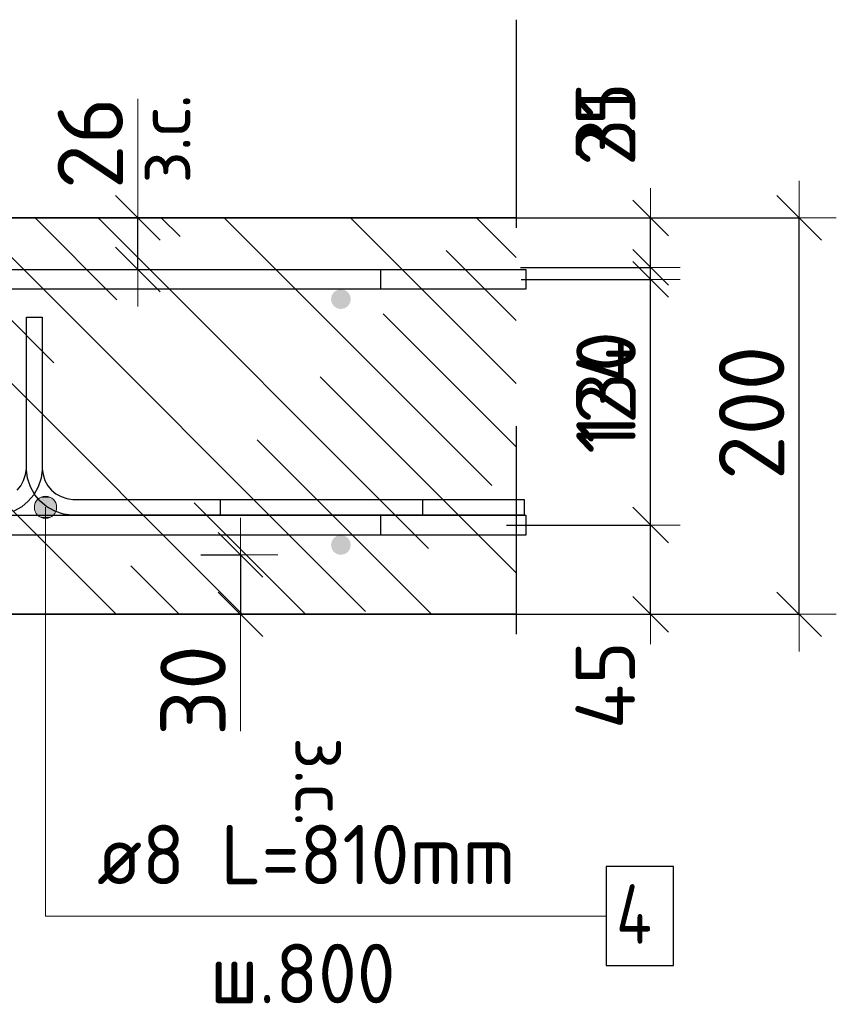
# Model space of a CAD drawing. Header units: metres. Extents: x -38 to 93, y -15 to 21.
# Tile 140 of 152: x 72.505 to 72.918, y 8.135 to 8.632. Entities that reach past the tile are written whole.
import ezdxf

# ---------------------------------------------------------------- set-up
doc = ezdxf.new("R2010")
doc.units = ezdxf.units.M
doc.header["$PDMODE"] = 65
doc.linetypes.add('______4', pattern=[0.135, 0.105, -0.03])
for name, color, linetype, lineweight in [('XR$4$Арм. стержнями верхней зоны', 180, 'Continuous', 35), ('XR$4$Арм. стержнями нижней зоны', 180, 'Continuous', 35), ('XR$4$Арм.стержн. Арматура края', 96, 'Continuous', 35), ('XR$4$Размерная линия (1)', 7, 'Continuous', 13), ('XR$4$Размерная линия_ общее', 7, 'Continuous', 13), ('XR$6$Арм. стержнями верхней зоны', 180, 'Continuous', 35), ('XR$6$Арм. стержнями нижней зоны', 180, 'Continuous', 35), ('XR$6$Арм.стержн. Арматура края', 96, 'Continuous', 35), ('XR$6$Размерная линия (1)', 7, 'Continuous', 13), ('XR$6$Размерная линия_ общее', 7, 'Continuous', 13)]:
    doc.layers.add(name, color=color, linetype=linetype, lineweight=lineweight)
doc.layers.add('XR$4$Арм.стержн. Фиксатор', color=7, linetype='Continuous', lineweight=35, true_color=0x501e0f)
doc.layers.add('XR$6$Арм.стержн. Фиксатор', color=7, linetype='Continuous', lineweight=35, true_color=0x501e0f)
doc.styles.add('ISOCPEUR', font='txt')
doc.dimstyles.new('DIMSTYLE_11', dxfattribs={"dimtxt": 0.03, "dimasz": 0.03, "dimexe": 0, "dimexo": 0, "dimgap": 0.015, "dimtad": 2, "dimdec": 0, "dimlfac": 1000, "dimrnd": 1, "dimzin": 12, "dimdsep": 46, "dimtxsty": 'ISOCPEUR', "dimblk1": 'ALL_ML_STRICH', "dimblk2": 'ALL_ML_STRICH', "dimsah": 1, "dimcen": 0, "dimclrd": 7, "dimclre": 256, "dimclrt": 7, "dimadec": 0, "dimazin": 0, "dimtfac": 1, "dimtdec": 0, "dimtix": 1, "dimtmove": 2, "dimatfit": 3, "dimfxl": 0, "dimtvp": 1.2, "dimtzin": 0, "dimlwd": 0, "dimlwe": -3, "dimarcsym": 0})
doc.dimstyles.new('DIMSTYLE_12', dxfattribs={"dimtxt": 0.03, "dimasz": 0.03, "dimexe": 0, "dimexo": 0, "dimgap": 0.015, "dimtad": 2, "dimdec": 0, "dimlfac": 1000, "dimrnd": 1, "dimzin": 12, "dimdsep": 46, "dimtxsty": 'ISOCPEUR', "dimblk1": 'ALL_ML_STRICH', "dimblk2": 'ALL_ML_STRICH', "dimsah": 1, "dimcen": 0, "dimclrd": 7, "dimclre": 256, "dimclrt": 7, "dimadec": 0, "dimazin": 0, "dimtfac": 1, "dimtdec": 0, "dimtix": 1, "dimtmove": 2, "dimatfit": 3, "dimfxl": 0, "dimtzin": 0, "dimlwd": 0, "dimlwe": -3, "dimarcsym": 0})
doc.dimstyles.new('DIMSTYLE_18', dxfattribs={"dimtxt": 0.033, "dimasz": 0.0375, "dimexe": 0, "dimexo": 0, "dimgap": 0.0165, "dimtad": 2, "dimdec": 0, "dimlfac": 1000, "dimrnd": 1, "dimzin": 12, "dimdsep": 46, "dimtxsty": 'ISOCPEUR', "dimblk1": 'ALL_ML_STRICH', "dimblk2": 'ALL_ML_STRICH', "dimsah": 1, "dimcen": 0, "dimclrd": 7, "dimclre": 256, "dimclrt": 7, "dimadec": 0, "dimazin": 0, "dimtfac": 1, "dimtdec": 0, "dimtix": 1, "dimtmove": 2, "dimatfit": 3, "dimfxl": 0, "dimtvp": 1.2, "dimtzin": 0, "dimlwd": 0, "dimlwe": -3, "dimarcsym": 0})
doc.dimstyles.new('DIMSTYLE_8', dxfattribs={"dimtxt": 0.033, "dimasz": 0.0375, "dimexe": 0, "dimexo": 0, "dimgap": 0.0165, "dimtad": 2, "dimdec": 0, "dimlfac": 1000, "dimrnd": 1, "dimzin": 12, "dimdsep": 46, "dimtxsty": 'ISOCPEUR', "dimblk1": 'ALL_ML_STRICH', "dimblk2": 'ALL_ML_STRICH', "dimsah": 1, "dimcen": 0, "dimclrd": 7, "dimclre": 256, "dimclrt": 7, "dimadec": 0, "dimazin": 0, "dimtfac": 1, "dimtdec": 0, "dimtix": 1, "dimtmove": 2, "dimatfit": 3, "dimfxl": 0, "dimtzin": 0, "dimlwd": 0, "dimlwe": -3, "dimarcsym": 0})
pattern_1 = [(135, (0, 0), (-0.031819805, -0.031819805), [0.4, -0.05, 0, -0.05]), (135, (-0.01591, -0.01591), (-0.031819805, -0.031819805), [0.8, -0.1, 0.1, -0.1])]

# ---------------------------------------------------------------- blocks, each defined once
blk = doc.blocks.new('ALL_ML_STRICH')
at = {"color": 0, "linetype": 'ByBlock', "lineweight": -2}
for p, q in [((0, -0.5), (0, 0.5)), ((-0.3, -0.3), (0.3, 0.3)), ((-1, 0), (0.5, 0))]:
    blk.add_line(p, q, dxfattribs=at)
blk = doc.blocks.new('*D158')
at = {"layer": 'DEFPOINTS', "color": 7, "linetype": 'Continuous', "lineweight": 13, "transparency": 33554687}
for p in [(72.7273, 8.53188), (72.7273, 8.33188), (72.89884, 8.33188)]:
    blk.add_point(p, dxfattribs=at)
at = {"layer": 'XR$4$Размерная линия_ общее', "color": 253, "linetype": 'Continuous', "lineweight": -2, "true_color": 0xa0a0a0, "transparency": 33554687}
for p, q in [((72.7473, 8.53188), (72.89884, 8.53188)), ((72.7473, 8.33188), (72.89884, 8.33188))]:
    blk.add_line(p, q, dxfattribs=at)
at = {"layer": 'XR$4$Размерная линия_ общее', "color": 7, "linetype": 'Continuous', "lineweight": -2, "transparency": 33554687}
blk.add_line((72.89884, 8.33188), (72.89884, 8.53188), dxfattribs=at)
at = {"layer": 'XR$4$Размерная линия_ общее', "color": 7, "linetype": 'Continuous', "lineweight": 13, "transparency": 33554687, "xscale": 0.0375, "yscale": 0.0375, "zscale": 0.0375}
for p, rotation in [((72.89884, 8.53188), 90), ((72.89884, 8.33188), 270)]:
    blk.add_blockref('ALL_ML_STRICH', p, dxfattribs=dict(at, rotation=rotation))
at = {"layer": 'XR$4$Размерная линия_ общее', "color": 7, "linetype": 'Continuous', "lineweight": 13, "transparency": 33554687, "insert": (72.87484, 8.43353), "char_height": 0.033, "width": 0.099, "attachment_point": 5, "rotation": 90, "style": 'ISOCPEUR'}
blk.add_mtext('\\A1;{200}', dxfattribs=at)
blk = doc.blocks.new('*D159')
at = {"layer": 'DEFPOINTS', "color": 7, "linetype": 'Continuous', "lineweight": 13, "transparency": 33554687}
for p in [(72.5769, 8.36188), (72.61689, 8.36188), (72.5769, 8.33188)]:
    blk.add_point(p, dxfattribs=at)
at = {"layer": 'XR$4$Размерная линия_ общее', "color": 253, "linetype": 'Continuous', "lineweight": -2, "true_color": 0xa0a0a0, "transparency": 33554687}
for p, q in [((72.5969, 8.36188), (72.61689, 8.36188)), ((72.5969, 8.33188), (72.61689, 8.33188))]:
    blk.add_line(p, q, dxfattribs=at)
at = {"layer": 'XR$4$Размерная линия_ общее', "color": 7, "linetype": 'Continuous', "lineweight": -2, "transparency": 33554687}
blk.add_line((72.61689, 8.36188), (72.61689, 8.33188), dxfattribs=at)
at = {"layer": 'XR$4$Размерная линия_ общее', "color": 7, "linetype": 'Continuous', "lineweight": 13, "transparency": 33554687, "xscale": 0.0375, "yscale": 0.0375, "zscale": 0.0375}
for p, rotation in [((72.61689, 8.36188), 90), ((72.61689, 8.33188), 270)]:
    blk.add_blockref('ALL_ML_STRICH', p, dxfattribs=dict(at, rotation=rotation))
at = {"layer": 'XR$4$Размерная линия_ общее', "color": 7, "linetype": 'Continuous', "lineweight": 13, "transparency": 33554687, "insert": (72.59289, 8.29345), "char_height": 0.033, "width": 0.066, "attachment_point": 5, "rotation": 90, "style": 'ISOCPEUR'}
blk.add_mtext('\\A1;{30}', dxfattribs=at)
at = {"layer": 'XR$4$Размерная линия_ общее', "color": 7, "linetype": 'Continuous', "lineweight": 13, "transparency": 33554687, "insert": (72.67143, 8.26997), "char_height": 0.027, "width": 0.00135, "attachment_point": 1, "rotation": 270, "line_spacing_factor": 0.60241, "style": 'ISOCPEUR'}
blk.add_mtext('з.с.', dxfattribs=at)
blk = doc.blocks.new('*D313')
at = {"layer": 'DEFPOINTS', "color": 7, "linetype": 'Continuous', "lineweight": 13, "transparency": 33554687}
for p in [(72.52503, 8.53188), (72.52503, 8.50588), (72.56502, 8.50588)]:
    blk.add_point(p, dxfattribs=at)
at = {"layer": 'XR$4$Размерная линия_ общее', "color": 253, "linetype": 'Continuous', "lineweight": -2, "true_color": 0xa0a0a0, "transparency": 33554687}
for p, q in [((72.54503, 8.53188), (72.56502, 8.53188)), ((72.54503, 8.50588), (72.56502, 8.50588))]:
    blk.add_line(p, q, dxfattribs=at)
at = {"layer": 'XR$4$Размерная линия_ общее', "color": 7, "linetype": 'Continuous', "lineweight": -2, "transparency": 33554687}
blk.add_line((72.56502, 8.50588), (72.56502, 8.53188), dxfattribs=at)
at = {"layer": 'XR$4$Размерная линия_ общее', "color": 7, "linetype": 'Continuous', "lineweight": 13, "transparency": 33554687, "xscale": 0.0375, "yscale": 0.0375, "zscale": 0.0375}
for p, rotation in [((72.56502, 8.53188), 90), ((72.56502, 8.50588), 270)]:
    blk.add_blockref('ALL_ML_STRICH', p, dxfattribs=dict(at, rotation=rotation))
at = {"layer": 'XR$4$Размерная линия_ общее', "color": 7, "linetype": 'Continuous', "lineweight": 13, "transparency": 33554687, "insert": (72.56456, 8.54924), "char_height": 0.027, "width": 0.00135, "attachment_point": 1, "rotation": 90, "line_spacing_factor": 0.60241, "style": 'ISOCPEUR'}
blk.add_mtext('з.с.', dxfattribs=at)
at = {"layer": 'XR$4$Размерная линия_ общее', "color": 7, "linetype": 'Continuous', "lineweight": 13, "transparency": 33554687, "insert": (72.54102, 8.5696), "char_height": 0.033, "width": 0.066, "attachment_point": 5, "rotation": 90, "style": 'ISOCPEUR'}
blk.add_mtext('\\A1;{26}', dxfattribs=at)
blk = doc.blocks.new('*D366')
at = {"layer": 'DEFPOINTS', "color": 7, "linetype": 'Continuous', "lineweight": 13, "transparency": 33554687}
for p in [(72.73118, 8.37688), (72.74403, 8.33188), (72.82384, 8.33188)]:
    blk.add_point(p, dxfattribs=at)
at = {"layer": 'XR$4$Размерная линия (1)', "color": 9, "linetype": 'Continuous', "lineweight": -2, "true_color": 0xc7c7c7, "transparency": 33554687}
for p, q in [((72.75118, 8.37688), (72.82384, 8.37688)), ((72.76403, 8.33188), (72.82384, 8.33188))]:
    blk.add_line(p, q, dxfattribs=at)
at = {"layer": 'XR$4$Размерная линия (1)', "color": 7, "linetype": 'Continuous', "lineweight": -2, "transparency": 33554687}
blk.add_line((72.82384, 8.33188), (72.82384, 8.37688), dxfattribs=at)
at = {"layer": 'XR$4$Размерная линия (1)', "color": 7, "linetype": 'Continuous', "lineweight": 13, "transparency": 33554687, "xscale": 0.03, "yscale": 0.03, "zscale": 0.03}
for p, rotation in [((72.82384, 8.37688), 90), ((72.82384, 8.33188), 270)]:
    blk.add_blockref('ALL_ML_STRICH', p, dxfattribs=dict(at, rotation=rotation))
at = {"layer": 'XR$4$Размерная линия (1)', "color": 7, "linetype": 'Continuous', "lineweight": 13, "transparency": 33554687, "insert": (72.80098, 8.29614), "char_height": 0.03, "width": 0.06, "attachment_point": 5, "rotation": 90, "style": 'ISOCPEUR'}
blk.add_mtext('\\A1;{45}', dxfattribs=at)
blk = doc.blocks.new('*D367')
at = {"layer": 'DEFPOINTS', "color": 7, "linetype": 'Continuous', "lineweight": 13, "transparency": 33554687}
for p in [(72.7385, 8.50088), (72.73118, 8.37688), (72.82384, 8.37688)]:
    blk.add_point(p, dxfattribs=at)
at = {"layer": 'XR$4$Размерная линия (1)', "color": 9, "linetype": 'Continuous', "lineweight": -2, "true_color": 0xc7c7c7, "transparency": 33554687}
for p, q in [((72.7585, 8.50088), (72.82384, 8.50088)), ((72.75118, 8.37688), (72.82384, 8.37688))]:
    blk.add_line(p, q, dxfattribs=at)
at = {"layer": 'XR$4$Размерная линия (1)', "color": 7, "linetype": 'Continuous', "lineweight": -2, "transparency": 33554687}
blk.add_line((72.82384, 8.37688), (72.82384, 8.50088), dxfattribs=at)
at = {"layer": 'XR$4$Размерная линия (1)', "color": 7, "linetype": 'Continuous', "lineweight": 13, "transparency": 33554687, "xscale": 0.03, "yscale": 0.03, "zscale": 0.03}
for p, rotation in [((72.82384, 8.50088), 90), ((72.82384, 8.37688), 270)]:
    blk.add_blockref('ALL_ML_STRICH', p, dxfattribs=dict(at, rotation=rotation))
at = {"layer": 'XR$4$Размерная линия (1)', "color": 7, "linetype": 'Continuous', "lineweight": 13, "transparency": 33554687, "insert": (72.80134, 8.44188), "char_height": 0.03, "width": 0.09, "attachment_point": 5, "rotation": 90, "style": 'ISOCPEUR'}
blk.add_mtext('\\A1;{124}', dxfattribs=at)
blk = doc.blocks.new('*D368')
at = {"layer": 'DEFPOINTS', "color": 7, "linetype": 'Continuous', "lineweight": 13, "transparency": 33554687}
for p in [(72.72034, 8.53188), (72.7385, 8.50088), (72.82384, 8.50088)]:
    blk.add_point(p, dxfattribs=at)
at = {"layer": 'XR$4$Размерная линия (1)', "color": 9, "linetype": 'Continuous', "lineweight": -2, "true_color": 0xc7c7c7, "transparency": 33554687}
for p, q in [((72.74034, 8.53188), (72.82384, 8.53188)), ((72.7585, 8.50088), (72.82384, 8.50088))]:
    blk.add_line(p, q, dxfattribs=at)
at = {"layer": 'XR$4$Размерная линия (1)', "color": 7, "linetype": 'Continuous', "lineweight": -2, "transparency": 33554687}
blk.add_line((72.82384, 8.50088), (72.82384, 8.53188), dxfattribs=at)
at = {"layer": 'XR$4$Размерная линия (1)', "color": 7, "linetype": 'Continuous', "lineweight": 13, "transparency": 33554687, "xscale": 0.03, "yscale": 0.03, "zscale": 0.03}
for p, rotation in [((72.82384, 8.53188), 90), ((72.82384, 8.50088), 270)]:
    blk.add_blockref('ALL_ML_STRICH', p, dxfattribs=dict(at, rotation=rotation))
at = {"layer": 'XR$4$Размерная линия (1)', "color": 7, "linetype": 'Continuous', "lineweight": 13, "transparency": 33554687, "insert": (72.8011, 8.57917), "char_height": 0.03, "width": 0.06, "attachment_point": 5, "rotation": 90, "style": 'ISOCPEUR'}
blk.add_mtext('\\A1;{31}', dxfattribs=at)
blk = doc.blocks.new('*D750')
at = {"layer": 'DEFPOINTS', "color": 7, "linetype": 'Continuous', "lineweight": 13, "transparency": 33554687}
for p in [(72.7273, 8.53188), (72.7273, 8.33188), (72.89884, 8.33188)]:
    blk.add_point(p, dxfattribs=at)
at = {"layer": 'XR$6$Размерная линия_ общее', "color": 253, "linetype": 'Continuous', "lineweight": -2, "true_color": 0xa0a0a0, "transparency": 33554687}
for p, q in [((72.7473, 8.53188), (72.89884, 8.53188)), ((72.7473, 8.33188), (72.89884, 8.33188))]:
    blk.add_line(p, q, dxfattribs=at)
at = {"layer": 'XR$6$Размерная линия_ общее', "color": 7, "linetype": 'Continuous', "lineweight": -2, "transparency": 33554687}
blk.add_line((72.89884, 8.33188), (72.89884, 8.53188), dxfattribs=at)
at = {"layer": 'XR$6$Размерная линия_ общее', "color": 7, "linetype": 'Continuous', "lineweight": 13, "transparency": 33554687, "xscale": 0.0375, "yscale": 0.0375, "zscale": 0.0375}
for p, rotation in [((72.89884, 8.53188), 90), ((72.89884, 8.33188), 270)]:
    blk.add_blockref('ALL_ML_STRICH', p, dxfattribs=dict(at, rotation=rotation))
at = {"layer": 'XR$6$Размерная линия_ общее', "color": 7, "linetype": 'Continuous', "lineweight": 13, "transparency": 33554687, "insert": (72.87484, 8.43353), "char_height": 0.033, "width": 0.099, "attachment_point": 5, "rotation": 90, "style": 'ISOCPEUR'}
blk.add_mtext('\\A1;{200}', dxfattribs=at)
blk = doc.blocks.new('*D751')
at = {"layer": 'DEFPOINTS', "color": 7, "linetype": 'Continuous', "lineweight": 13, "transparency": 33554687}
for p in [(72.5769, 8.36188), (72.61689, 8.36188), (72.5769, 8.33188)]:
    blk.add_point(p, dxfattribs=at)
at = {"layer": 'XR$6$Размерная линия_ общее', "color": 253, "linetype": 'Continuous', "lineweight": -2, "true_color": 0xa0a0a0, "transparency": 33554687}
for p, q in [((72.5969, 8.36188), (72.61689, 8.36188)), ((72.5969, 8.33188), (72.61689, 8.33188))]:
    blk.add_line(p, q, dxfattribs=at)
at = {"layer": 'XR$6$Размерная линия_ общее', "color": 7, "linetype": 'Continuous', "lineweight": -2, "transparency": 33554687}
blk.add_line((72.61689, 8.36188), (72.61689, 8.33188), dxfattribs=at)
at = {"layer": 'XR$6$Размерная линия_ общее', "color": 7, "linetype": 'Continuous', "lineweight": 13, "transparency": 33554687, "xscale": 0.0375, "yscale": 0.0375, "zscale": 0.0375}
for p, rotation in [((72.61689, 8.36188), 90), ((72.61689, 8.33188), 270)]:
    blk.add_blockref('ALL_ML_STRICH', p, dxfattribs=dict(at, rotation=rotation))
at = {"layer": 'XR$6$Размерная линия_ общее', "color": 7, "linetype": 'Continuous', "lineweight": 13, "transparency": 33554687, "insert": (72.59289, 8.29345), "char_height": 0.033, "width": 0.066, "attachment_point": 5, "rotation": 90, "style": 'ISOCPEUR'}
blk.add_mtext('\\A1;{30}', dxfattribs=at)
at = {"layer": 'XR$6$Размерная линия_ общее', "color": 7, "linetype": 'Continuous', "lineweight": 13, "transparency": 33554687, "insert": (72.67143, 8.26997), "char_height": 0.027, "width": 0.00135, "attachment_point": 1, "rotation": 270, "line_spacing_factor": 0.60241, "style": 'ISOCPEUR'}
blk.add_mtext('з.с.', dxfattribs=at)
blk = doc.blocks.new('*D752')
at = {"layer": 'DEFPOINTS', "color": 7, "linetype": 'Continuous', "lineweight": 13, "transparency": 33554687}
for p in [(72.73118, 8.37688), (72.74403, 8.33188), (72.82384, 8.33188)]:
    blk.add_point(p, dxfattribs=at)
at = {"layer": 'XR$6$Размерная линия (1)', "color": 9, "linetype": 'Continuous', "lineweight": -2, "true_color": 0xc7c7c7, "transparency": 33554687}
for p, q in [((72.75118, 8.37688), (72.82384, 8.37688)), ((72.76403, 8.33188), (72.82384, 8.33188))]:
    blk.add_line(p, q, dxfattribs=at)
at = {"layer": 'XR$6$Размерная линия (1)', "color": 7, "linetype": 'Continuous', "lineweight": -2, "transparency": 33554687}
blk.add_line((72.82384, 8.33188), (72.82384, 8.37688), dxfattribs=at)
at = {"layer": 'XR$6$Размерная линия (1)', "color": 7, "linetype": 'Continuous', "lineweight": 13, "transparency": 33554687, "xscale": 0.03, "yscale": 0.03, "zscale": 0.03}
for p, rotation in [((72.82384, 8.37688), 90), ((72.82384, 8.33188), 270)]:
    blk.add_blockref('ALL_ML_STRICH', p, dxfattribs=dict(at, rotation=rotation))
at = {"layer": 'XR$6$Размерная линия (1)', "color": 7, "linetype": 'Continuous', "lineweight": 13, "transparency": 33554687, "insert": (72.80098, 8.29614), "char_height": 0.03, "width": 0.06, "attachment_point": 5, "rotation": 90, "style": 'ISOCPEUR'}
blk.add_mtext('\\A1;{45}', dxfattribs=at)
blk = doc.blocks.new('*D753')
at = {"layer": 'DEFPOINTS', "color": 7, "linetype": 'Continuous', "lineweight": 13, "transparency": 33554687}
for p in [(72.73821, 8.50688), (72.73118, 8.37688), (72.82384, 8.37688)]:
    blk.add_point(p, dxfattribs=at)
at = {"layer": 'XR$6$Размерная линия (1)', "color": 9, "linetype": 'Continuous', "lineweight": -2, "true_color": 0xc7c7c7, "transparency": 33554687}
for p, q in [((72.75821, 8.50688), (72.82384, 8.50688)), ((72.75118, 8.37688), (72.82384, 8.37688))]:
    blk.add_line(p, q, dxfattribs=at)
at = {"layer": 'XR$6$Размерная линия (1)', "color": 7, "linetype": 'Continuous', "lineweight": -2, "transparency": 33554687}
blk.add_line((72.82384, 8.37688), (72.82384, 8.50688), dxfattribs=at)
at = {"layer": 'XR$6$Размерная линия (1)', "color": 7, "linetype": 'Continuous', "lineweight": 13, "transparency": 33554687, "xscale": 0.03, "yscale": 0.03, "zscale": 0.03}
for p, rotation in [((72.82384, 8.50688), 90), ((72.82384, 8.37688), 270)]:
    blk.add_blockref('ALL_ML_STRICH', p, dxfattribs=dict(at, rotation=rotation))
at = {"layer": 'XR$6$Размерная линия (1)', "color": 7, "linetype": 'Continuous', "lineweight": 13, "transparency": 33554687, "insert": (72.80134, 8.44638), "char_height": 0.03, "width": 0.09, "attachment_point": 5, "rotation": 90, "style": 'ISOCPEUR'}
blk.add_mtext('\\A1;{130}', dxfattribs=at)
blk = doc.blocks.new('*D754')
at = {"layer": 'DEFPOINTS', "color": 7, "linetype": 'Continuous', "lineweight": 13, "transparency": 33554687}
for p in [(72.72034, 8.53188), (72.73821, 8.50688), (72.82384, 8.50688)]:
    blk.add_point(p, dxfattribs=at)
at = {"layer": 'XR$6$Размерная линия (1)', "color": 9, "linetype": 'Continuous', "lineweight": -2, "true_color": 0xc7c7c7, "transparency": 33554687}
for p, q in [((72.74034, 8.53188), (72.82384, 8.53188)), ((72.75821, 8.50688), (72.82384, 8.50688))]:
    blk.add_line(p, q, dxfattribs=at)
at = {"layer": 'XR$6$Размерная линия (1)', "color": 7, "linetype": 'Continuous', "lineweight": -2, "transparency": 33554687}
blk.add_line((72.82384, 8.50688), (72.82384, 8.53188), dxfattribs=at)
at = {"layer": 'XR$6$Размерная линия (1)', "color": 7, "linetype": 'Continuous', "lineweight": 13, "transparency": 33554687, "xscale": 0.03, "yscale": 0.03, "zscale": 0.03}
for p, rotation in [((72.82384, 8.53188), 90), ((72.82384, 8.50688), 270)]:
    blk.add_blockref('ALL_ML_STRICH', p, dxfattribs=dict(at, rotation=rotation))
at = {"layer": 'XR$6$Размерная линия (1)', "color": 7, "linetype": 'Continuous', "lineweight": 13, "transparency": 33554687, "insert": (72.8011, 8.57917), "char_height": 0.03, "width": 0.06, "attachment_point": 5, "rotation": 90, "style": 'ISOCPEUR'}
blk.add_mtext('\\A1;{25}', dxfattribs=at)
blk = doc.blocks.new('*D867')
at = {"layer": 'DEFPOINTS', "color": 7, "linetype": 'Continuous', "lineweight": 13, "transparency": 33554687}
for p in [(72.52503, 8.53188), (72.52503, 8.50588), (72.56502, 8.50588)]:
    blk.add_point(p, dxfattribs=at)
at = {"layer": 'XR$6$Размерная линия_ общее', "color": 253, "linetype": 'Continuous', "lineweight": -2, "true_color": 0xa0a0a0, "transparency": 33554687}
for p, q in [((72.54503, 8.53188), (72.56502, 8.53188)), ((72.54503, 8.50588), (72.56502, 8.50588))]:
    blk.add_line(p, q, dxfattribs=at)
at = {"layer": 'XR$6$Размерная линия_ общее', "color": 7, "linetype": 'Continuous', "lineweight": -2, "transparency": 33554687}
blk.add_line((72.56502, 8.50588), (72.56502, 8.53188), dxfattribs=at)
at = {"layer": 'XR$6$Размерная линия_ общее', "color": 7, "linetype": 'Continuous', "lineweight": 13, "transparency": 33554687, "xscale": 0.0375, "yscale": 0.0375, "zscale": 0.0375}
for p, rotation in [((72.56502, 8.53188), 90), ((72.56502, 8.50588), 270)]:
    blk.add_blockref('ALL_ML_STRICH', p, dxfattribs=dict(at, rotation=rotation))
at = {"layer": 'XR$6$Размерная линия_ общее', "color": 7, "linetype": 'Continuous', "lineweight": 13, "transparency": 33554687, "insert": (72.56456, 8.54924), "char_height": 0.027, "width": 0.00135, "attachment_point": 1, "rotation": 90, "line_spacing_factor": 0.60241, "style": 'ISOCPEUR'}
blk.add_mtext('з.с.', dxfattribs=at)
at = {"layer": 'XR$6$Размерная линия_ общее', "color": 7, "linetype": 'Continuous', "lineweight": 13, "transparency": 33554687, "insert": (72.54102, 8.5696), "char_height": 0.033, "width": 0.066, "attachment_point": 5, "rotation": 90, "style": 'ISOCPEUR'}
blk.add_mtext('\\A1;{26}', dxfattribs=at)

msp = doc.modelspace()

# ---------------------------------------------------------------- hatches: boundary and pattern name
at = {"linetype": 'Continuous', "lineweight": 13, "transparency": 33554687}
h = msp.add_hatch(dxfattribs=at)
h.set_pattern_fill('__________540', scale=0.015, style=0, pattern_type=2)
h.set_pattern_definition(pattern_1)
h.paths.add_polyline_path([(72.1675, 8.53188), (72.1675, 8.33188), (72.75595, 8.33188), (72.75595, 8.53188)], flags=0)
h = msp.add_hatch(dxfattribs=at)
h.set_pattern_fill('__________540', scale=0.015, style=0, pattern_type=2)
h.set_pattern_definition(pattern_1)
h.paths.add_polyline_path([(72.1675, 8.53188), (72.1675, 8.33188), (72.75595, 8.33188), (72.75595, 8.53188)], flags=0)
at = {"layer": 'XR$4$Арм. стержнями верхней зоны', "linetype": 'Continuous', "lineweight": 50, "transparency": 33554687}
msp.add_hatch(color=4, dxfattribs=at).paths.add_polyline_path([(72.67251, 8.49088), (72.67212, 8.49279), (72.67104, 8.49441), (72.66942, 8.4955), (72.66751, 8.49588), (72.66559, 8.4955), (72.66397, 8.49441), (72.66289, 8.49279), (72.66251, 8.49088), (72.66289, 8.48896), (72.66397, 8.48734), (72.66559, 8.48626), (72.66751, 8.48588), (72.66942, 8.48626), (72.67104, 8.48734), (72.67212, 8.48896)])
at = {"layer": 'XR$4$Арм. стержнями нижней зоны', "linetype": 'Continuous', "lineweight": 50, "transparency": 33554687}
msp.add_hatch(color=4, dxfattribs=at).paths.add_polyline_path([(72.67251, 8.36688), (72.67212, 8.36879), (72.67104, 8.37041), (72.66942, 8.3715), (72.66751, 8.37188), (72.66559, 8.3715), (72.66397, 8.37041), (72.66289, 8.36879), (72.66251, 8.36688), (72.66289, 8.36496), (72.66397, 8.36334), (72.66559, 8.36226), (72.66751, 8.36188), (72.66942, 8.36226), (72.67104, 8.36334), (72.67212, 8.36496)])
at = {"layer": 'XR$4$Арм.стержн. Фиксатор', "linetype": 'Continuous', "lineweight": 13, "transparency": 33554687}
for points in [[(72.51357, 8.38869), (72.52325, 8.38869), (72.52122, 8.39071)], [(72.51357, 8.38869), (72.52122, 8.39071), (72.5156, 8.39071)], [(72.5156, 8.39071), (72.52122, 8.39071), (72.51841, 8.3915)], [(72.51278, 8.38588), (72.52403, 8.38588), (72.52325, 8.38869)], [(72.51278, 8.38588), (72.52325, 8.38869), (72.51357, 8.38869)], [(72.51357, 8.38306), (72.52403, 8.38588), (72.51278, 8.38588)], [(72.51357, 8.38306), (72.52325, 8.38306), (72.52403, 8.38588)], [(72.5156, 8.38104), (72.52325, 8.38306), (72.51357, 8.38306)], [(72.5156, 8.38104), (72.52122, 8.38104), (72.52325, 8.38306)], [(72.52122, 8.38104), (72.5156, 8.38104), (72.51841, 8.38025)]]:
    msp.add_hatch(color=7, dxfattribs=at).paths.add_polyline_path(points)
at = {"layer": 'XR$6$Арм. стержнями верхней зоны', "linetype": 'Continuous', "lineweight": 50, "transparency": 33554687}
msp.add_hatch(color=4, dxfattribs=at).paths.add_polyline_path([(72.67251, 8.49088), (72.67212, 8.49279), (72.67104, 8.49441), (72.66942, 8.4955), (72.66751, 8.49588), (72.66559, 8.4955), (72.66397, 8.49441), (72.66289, 8.49279), (72.66251, 8.49088), (72.66289, 8.48896), (72.66397, 8.48734), (72.66559, 8.48626), (72.66751, 8.48588), (72.66942, 8.48626), (72.67104, 8.48734), (72.67212, 8.48896)])
at = {"layer": 'XR$6$Арм. стержнями нижней зоны', "linetype": 'Continuous', "lineweight": 50, "transparency": 33554687}
msp.add_hatch(color=4, dxfattribs=at).paths.add_polyline_path([(72.67251, 8.36688), (72.67212, 8.36879), (72.67104, 8.37041), (72.66942, 8.3715), (72.66751, 8.37188), (72.66559, 8.3715), (72.66397, 8.37041), (72.66289, 8.36879), (72.66251, 8.36688), (72.66289, 8.36496), (72.66397, 8.36334), (72.66559, 8.36226), (72.66751, 8.36188), (72.66942, 8.36226), (72.67104, 8.36334), (72.67212, 8.36496)])
at = {"layer": 'XR$6$Арм.стержн. Фиксатор', "linetype": 'Continuous', "lineweight": 13, "transparency": 33554687}
for points in [[(72.51357, 8.38869), (72.52325, 8.38869), (72.52122, 8.39071)], [(72.51357, 8.38869), (72.52122, 8.39071), (72.5156, 8.39071)], [(72.5156, 8.39071), (72.52122, 8.39071), (72.51841, 8.3915)], [(72.51278, 8.38588), (72.52403, 8.38588), (72.52325, 8.38869)], [(72.51278, 8.38588), (72.52325, 8.38869), (72.51357, 8.38869)], [(72.51357, 8.38306), (72.52403, 8.38588), (72.51278, 8.38588)], [(72.51357, 8.38306), (72.52325, 8.38306), (72.52403, 8.38588)], [(72.5156, 8.38104), (72.52325, 8.38306), (72.51357, 8.38306)], [(72.5156, 8.38104), (72.52122, 8.38104), (72.52325, 8.38306)], [(72.52122, 8.38104), (72.5156, 8.38104), (72.51841, 8.38025)]]:
    msp.add_hatch(color=7, dxfattribs=at).paths.add_polyline_path(points)

# ---------------------------------------------------------------- linework, layer by layer
at = {"color": 7, "linetype": '______4', "lineweight": 25, "transparency": 33554687}
msp.add_line((72.75595, 8.63188), (72.75595, 8.23188), dxfattribs=at)
msp.add_line((72.75595, 8.63188), (72.75595, 8.23188), dxfattribs=at)
at = {"color": 7, "linetype": 'Continuous', "lineweight": 13, "transparency": 33554687}
for p, q in [((72.56502, 8.53188), (72.56502, 8.59188)), ((72.56502, 8.53188), (72.56502, 8.59188)), ((72.61689, 8.33188), (72.61689, 8.27288)), ((72.61689, 8.33188), (72.61689, 8.27288))]:
    msp.add_line(p, q, dxfattribs=at)
at = {"color": 7, "linetype": 'Continuous', "lineweight": 35, "transparency": 33554687}
for p, q in [((72.75595, 8.53188), (72.1675, 8.53188)), ((72.75595, 8.53188), (72.1675, 8.53188)), ((72.1675, 8.33188), (72.75595, 8.33188)), ((72.1675, 8.33188), (72.75595, 8.33188))]:
    msp.add_line(p, q, dxfattribs=at)
at = {"layer": 'XR$4$Арм. стержнями верхней зоны', "color": 4, "linetype": 'Continuous', "lineweight": 25, "transparency": 33554687}
for points in [[(72.76095, 8.49588), (72.1875, 8.49588), (72.1875, 8.50588), (72.76095, 8.50588), (72.76095, 8.49588)], [(72.76095, 8.49588), (72.44251, 8.49588), (72.44251, 8.50588), (72.76095, 8.50588), (72.76095, 8.49588)]]:
    msp.add_lwpolyline(points, dxfattribs=at)
at = {"layer": 'XR$4$Арм. стержнями нижней зоны', "color": 4, "linetype": 'Continuous', "lineweight": 25, "transparency": 33554687}
for points in [[(72.76095, 8.37188), (72.1875, 8.37188), (72.1875, 8.38188), (72.76095, 8.38188), (72.76095, 8.37188)], [(72.76095, 8.37188), (72.44251, 8.37188), (72.44251, 8.38188), (72.76095, 8.38188), (72.76095, 8.37188)]]:
    msp.add_lwpolyline(points, dxfattribs=at)
at = {"layer": 'XR$4$Арм.стержн. Арматура края', "color": 4, "linetype": 'Continuous', "lineweight": 25, "transparency": 33554687}
for points in [[(72.21607, 8.50588), (72.6875, 8.50588), (72.6875, 8.49588), (72.21676, 8.49588)], [(72.21676, 8.38188), (72.6875, 8.38188), (72.6875, 8.37188)], [(72.6875, 8.37188), (72.21607, 8.37188)]]:
    msp.add_lwpolyline(points, dxfattribs=at)
at = {"layer": 'XR$4$Арм.стержн. Фиксатор', "color": 7, "linetype": 'Continuous', "lineweight": 13, "transparency": 33554687}
for p, q in [((72.51841, 8.3915), (72.51841, 8.3915)), ((72.51278, 8.38588), (72.51278, 8.38588)), ((72.51841, 8.17967), (72.51841, 8.38588)), ((72.52403, 8.38588), (72.52403, 8.38588)), ((72.51841, 8.38025), (72.51841, 8.38025)), ((72.51841, 8.17967), (72.80141, 8.17967))]:
    msp.add_line(p, q, dxfattribs=at)
at = {"layer": 'XR$4$Арм.стержн. Фиксатор', "color": 40, "linetype": 'Continuous', "lineweight": 25, "transparency": 33554687}
for points in [[(72.70875, 8.38188), (72.5316, 8.38188), (72.52743, 8.38246), (72.52308, 8.38389), (72.51907, 8.38614), (72.51577, 8.3889), (72.51301, 8.3922), (72.51077, 8.3962), (72.50933, 8.40056), (72.50875, 8.40473), (72.50875, 8.48188), (72.51675, 8.48188), (72.51675, 8.40473), (72.51617, 8.40056), (72.51474, 8.3962), (72.51249, 8.3922), (72.50973, 8.3889), (72.50643, 8.38614), (72.50242, 8.38389)], [(72.50405, 8.39457), (72.50588, 8.39676), (72.50738, 8.39944), (72.50835, 8.40237), (72.50875, 8.40528), (72.50875, 8.48188), (72.51675, 8.48188), (72.51675, 8.40528), (72.51716, 8.40237), (72.51812, 8.39944), (72.51963, 8.39676), (72.52145, 8.39457), (72.52363, 8.39275), (72.52632, 8.39125), (72.52925, 8.39028), (72.53216, 8.38988), (72.70875, 8.38988), (72.70875, 8.38188)], [(72.75995, 8.38188), (72.60675, 8.38188), (72.60675, 8.38988), (72.75995, 8.38988), (72.75995, 8.38188)]]:
    msp.add_lwpolyline(points, dxfattribs=at)
at = {"layer": 'XR$4$Арм.стержн. Фиксатор', "color": 7, "linetype": 'Continuous', "lineweight": 25, "transparency": 33554687}
msp.add_lwpolyline([(72.80141, 8.15467), (72.83541, 8.15467), (72.83541, 8.20467), (72.80141, 8.20467), (72.80141, 8.15467)], dxfattribs=at)
at = {"layer": 'XR$4$Арм.стержн. Фиксатор', "color": 7, "linetype": 'Continuous', "lineweight": 13, "transparency": 33554687}
msp.add_circle((72.51841, 8.38588), 0.00563, dxfattribs=at)
at = {"layer": 'XR$6$Арм. стержнями верхней зоны', "color": 4, "linetype": 'Continuous', "lineweight": 25, "transparency": 33554687}
for points in [[(72.76095, 8.49588), (72.1875, 8.49588), (72.1875, 8.50588), (72.76095, 8.50588), (72.76095, 8.49588)], [(72.76095, 8.49588), (72.44251, 8.49588), (72.44251, 8.50588), (72.76095, 8.50588), (72.76095, 8.49588)]]:
    msp.add_lwpolyline(points, dxfattribs=at)
at = {"layer": 'XR$6$Арм. стержнями нижней зоны', "color": 4, "linetype": 'Continuous', "lineweight": 25, "transparency": 33554687}
for points in [[(72.76095, 8.37188), (72.1875, 8.37188), (72.1875, 8.38188), (72.76095, 8.38188), (72.76095, 8.37188)], [(72.76095, 8.37188), (72.44251, 8.37188), (72.44251, 8.38188), (72.76095, 8.38188), (72.76095, 8.37188)]]:
    msp.add_lwpolyline(points, dxfattribs=at)
at = {"layer": 'XR$6$Арм.стержн. Арматура края', "color": 4, "linetype": 'Continuous', "lineweight": 25, "transparency": 33554687}
for points in [[(72.21607, 8.50588), (72.6875, 8.50588), (72.6875, 8.49588), (72.21676, 8.49588)], [(72.21676, 8.38188), (72.6875, 8.38188), (72.6875, 8.37188)], [(72.6875, 8.37188), (72.21607, 8.37188)]]:
    msp.add_lwpolyline(points, dxfattribs=at)
at = {"layer": 'XR$6$Арм.стержн. Фиксатор', "color": 7, "linetype": 'Continuous', "lineweight": 13, "transparency": 33554687}
for p, q in [((72.51841, 8.3915), (72.51841, 8.3915)), ((72.51278, 8.38588), (72.51278, 8.38588)), ((72.51841, 8.17967), (72.51841, 8.38588)), ((72.52403, 8.38588), (72.52403, 8.38588)), ((72.51841, 8.38025), (72.51841, 8.38025)), ((72.51841, 8.17967), (72.80141, 8.17967))]:
    msp.add_line(p, q, dxfattribs=at)
at = {"layer": 'XR$6$Арм.стержн. Фиксатор', "color": 40, "linetype": 'Continuous', "lineweight": 25, "transparency": 33554687}
for points in [[(72.70875, 8.38188), (72.5316, 8.38188), (72.52743, 8.38246), (72.52308, 8.38389), (72.51907, 8.38614), (72.51577, 8.3889), (72.51301, 8.3922), (72.51077, 8.3962), (72.50933, 8.40056), (72.50875, 8.40473), (72.50875, 8.48188), (72.51675, 8.48188), (72.51675, 8.40473), (72.51617, 8.40056), (72.51474, 8.3962), (72.51249, 8.3922), (72.50973, 8.3889), (72.50643, 8.38614), (72.50242, 8.38389)], [(72.50405, 8.39457), (72.50588, 8.39676), (72.50738, 8.39944), (72.50835, 8.40237), (72.50875, 8.40528), (72.50875, 8.48188), (72.51675, 8.48188), (72.51675, 8.40528), (72.51716, 8.40237), (72.51812, 8.39944), (72.51963, 8.39676), (72.52145, 8.39457), (72.52363, 8.39275), (72.52632, 8.39125), (72.52925, 8.39028), (72.53216, 8.38988), (72.70875, 8.38988), (72.70875, 8.38188)], [(72.75995, 8.38188), (72.60675, 8.38188), (72.60675, 8.38988), (72.75995, 8.38988), (72.75995, 8.38188)]]:
    msp.add_lwpolyline(points, dxfattribs=at)
at = {"layer": 'XR$6$Арм.стержн. Фиксатор', "color": 7, "linetype": 'Continuous', "lineweight": 25, "transparency": 33554687}
msp.add_lwpolyline([(72.80141, 8.15467), (72.83541, 8.15467), (72.83541, 8.20467), (72.80141, 8.20467), (72.80141, 8.15467)], dxfattribs=at)
at = {"layer": 'XR$6$Арм.стержн. Фиксатор', "color": 7, "linetype": 'Continuous', "lineweight": 13, "transparency": 33554687}
msp.add_circle((72.51841, 8.38588), 0.00563, dxfattribs=at)

# ---------------------------------------------------------------- texts
at = {"layer": 'XR$4$Арм.стержн. Фиксатор', "color": 7, "linetype": 'Continuous', "lineweight": 25, "transparency": 33554687, "char_height": 0.03, "attachment_point": 7, "style": 'ISOCPEUR'}
for s, insert, width in [('\\W0.95;ø8 L=810mm ', (72.54441, 8.19567), 0.2511827), ('\\W0.80;4', (72.80641, 8.16567), 0.0359832), ('\\W0.95;ш.800 ', (72.60141, 8.13567), 0.1311995)]:
    msp.add_mtext(s, dxfattribs=dict(at, insert=insert, width=width))
at = {"layer": 'XR$6$Арм.стержн. Фиксатор', "color": 7, "linetype": 'Continuous', "lineweight": 25, "transparency": 33554687, "char_height": 0.03, "attachment_point": 7, "style": 'ISOCPEUR'}
for s, insert, width in [('\\W0.95;ø8 L=810mm ', (72.54441, 8.19567), 0.2511827), ('\\W0.80;4', (72.80641, 8.16567), 0.0359832), ('\\W0.95;ш.800 ', (72.60141, 8.13567), 0.1311995)]:
    msp.add_mtext(s, dxfattribs=dict(at, insert=insert, width=width))

# ---------------------------------------------------------------- dimensions: what is measured, and where the dimension line sits
at = {"layer": 'XR$4$Размерная линия (1)', "color": 7, "linetype": 'Continuous', "lineweight": 13, "transparency": 33554687}
for base, p1, p2, dimstyle, picture, middle in [((72.82384, 8.53188), (72.7585, 8.50088), (72.74034, 8.53188), 'DIMSTYLE_11', '*D368', (72.8011, 8.57917)), ((72.82384, 8.50088), (72.75118, 8.37688), (72.7585, 8.50088), 'DIMSTYLE_12', '*D367', (72.80134, 8.44188)), ((72.82384, 8.37688), (72.76403, 8.33188), (72.75118, 8.37688), 'DIMSTYLE_11', '*D366', (72.80098, 8.29614))]:
    dim = msp.add_linear_dim(base=base, p1=p1, p2=p2, angle=90, dimstyle=dimstyle, override={"dimpost": '<>', "dimclrd": 7, "dimclre": 9, "dimclrt": 7, "dimlwd": 0, "dimlwe": 65533}, dxfattribs=at)
    dim.commit()
    dim.dimension.update_dxf_attribs({"geometry": picture, "text_midpoint": middle, "dimtype": 160})
at = {"layer": 'XR$4$Размерная линия_ общее', "color": 7, "linetype": 'Continuous', "lineweight": 13, "transparency": 33554687}
for base, p1, p2, angle, picture, middle in [((72.56502, 8.53188), (72.54503, 8.50588), (72.54503, 8.53188), 90, '*D313', (72.54102, 8.5696)), ((72.61689, 8.33188), (72.5969, 8.36188), (72.5969, 8.33188), 270, '*D159', (72.59289, 8.29345))]:
    dim = msp.add_linear_dim(base=base, p1=p1, p2=p2, angle=angle, text='<>\\Xз.с.', dimstyle='DIMSTYLE_18', override={"dimpost": '<>', "dimclrd": 7, "dimclre": 253, "dimclrt": 7, "dimlwd": 0, "dimlwe": 65533}, dxfattribs=at)
    dim.commit()
    dim.dimension.update_dxf_attribs({"geometry": picture, "text_midpoint": middle, "dimtype": 160})
dim = msp.add_linear_dim(base=(72.89884, 8.53188), p1=(72.7473, 8.33188), p2=(72.7473, 8.53188), angle=90, dimstyle='DIMSTYLE_8', override={"dimpost": '<>', "dimclrd": 7, "dimclre": 253, "dimclrt": 7, "dimlwd": 0, "dimlwe": 65533}, dxfattribs=at)
dim.commit()
dim.dimension.update_dxf_attribs({"geometry": '*D158', "text_midpoint": (72.87484, 8.43353), "dimtype": 160})
at = {"layer": 'XR$6$Размерная линия (1)', "color": 7, "linetype": 'Continuous', "lineweight": 13, "transparency": 33554687}
for base, p1, p2, dimstyle, picture, middle in [((72.82384, 8.53188), (72.75821, 8.50688), (72.74034, 8.53188), 'DIMSTYLE_11', '*D754', (72.8011, 8.57917)), ((72.82384, 8.50688), (72.75118, 8.37688), (72.75821, 8.50688), 'DIMSTYLE_12', '*D753', (72.80134, 8.44638)), ((72.82384, 8.37688), (72.76403, 8.33188), (72.75118, 8.37688), 'DIMSTYLE_11', '*D752', (72.80098, 8.29614))]:
    dim = msp.add_linear_dim(base=base, p1=p1, p2=p2, angle=90, dimstyle=dimstyle, override={"dimpost": '<>', "dimclrd": 7, "dimclre": 9, "dimclrt": 7, "dimlwd": 0, "dimlwe": 65533}, dxfattribs=at)
    dim.commit()
    dim.dimension.update_dxf_attribs({"geometry": picture, "text_midpoint": middle, "dimtype": 160})
at = {"layer": 'XR$6$Размерная линия_ общее', "color": 7, "linetype": 'Continuous', "lineweight": 13, "transparency": 33554687}
for base, p1, p2, angle, picture, middle in [((72.56502, 8.53188), (72.54503, 8.50588), (72.54503, 8.53188), 90, '*D867', (72.54102, 8.5696)), ((72.61689, 8.33188), (72.5969, 8.36188), (72.5969, 8.33188), 270, '*D751', (72.59289, 8.29345))]:
    dim = msp.add_linear_dim(base=base, p1=p1, p2=p2, angle=angle, text='<>\\Xз.с.', dimstyle='DIMSTYLE_18', override={"dimpost": '<>', "dimclrd": 7, "dimclre": 253, "dimclrt": 7, "dimlwd": 0, "dimlwe": 65533}, dxfattribs=at)
    dim.commit()
    dim.dimension.update_dxf_attribs({"geometry": picture, "text_midpoint": middle, "dimtype": 160})
dim = msp.add_linear_dim(base=(72.89884, 8.53188), p1=(72.7473, 8.33188), p2=(72.7473, 8.53188), angle=90, dimstyle='DIMSTYLE_8', override={"dimpost": '<>', "dimclrd": 7, "dimclre": 253, "dimclrt": 7, "dimlwd": 0, "dimlwe": 65533}, dxfattribs=at)
dim.commit()
dim.dimension.update_dxf_attribs({"geometry": '*D750', "text_midpoint": (72.87484, 8.43353), "dimtype": 160})

doc.saveas('drawing.dxf')
